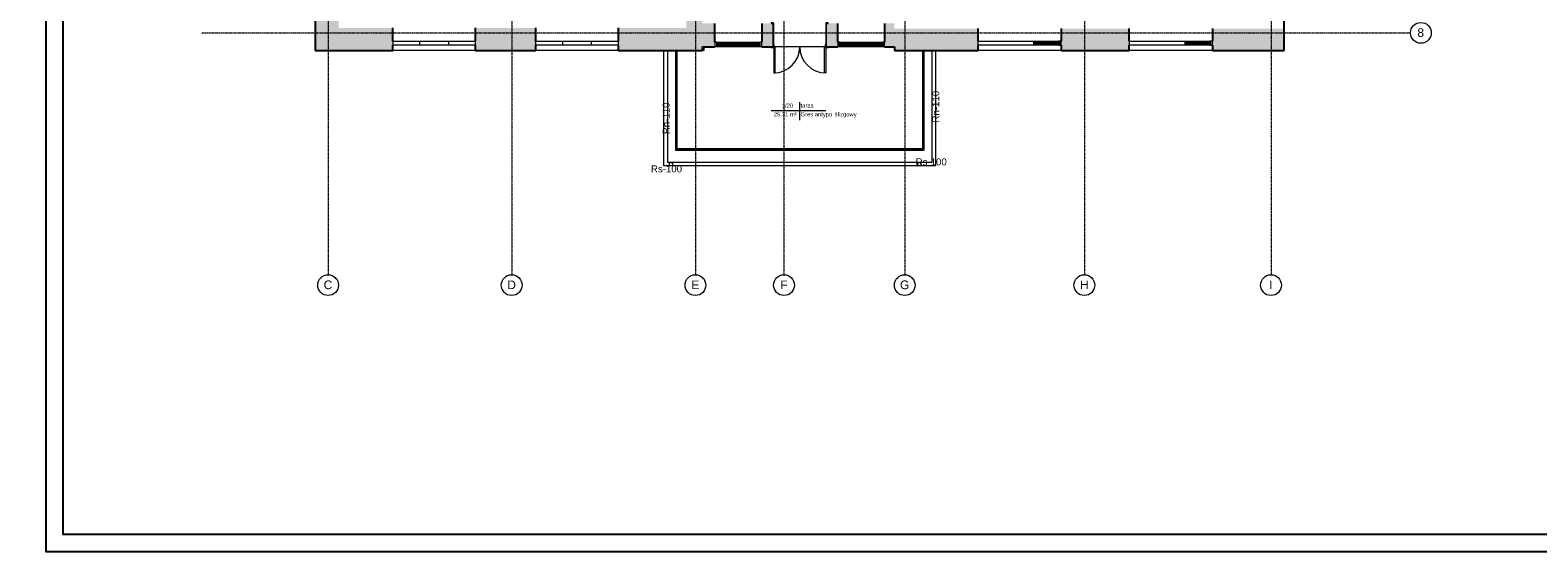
# Model space of a CAD drawing. Header units: inches. Extents: x -112469 to 885939, y -131046 to 286269.
# Tile 62 of 138: x 69519 to 113091, y -130419 to -115350. Entities that reach past the tile are written whole.
import ezdxf

# ---------------------------------------------------------------- set-up
doc = ezdxf.new("R2010")
doc.units = ezdxf.units.IN
doc.header["$MEASUREMENT"] = 0
doc.linetypes.add('Linia siatki', pattern=[0.9925, 0.47, -0.2175, 0.0875, -0.2175])
for name, color, linetype, lineweight in [('_IS_CO zasilenie', 1, 'Continuous', 30), ('A-AREA', 251, 'Continuous', 9), ('A-AREA-IDEN', 251, 'Continuous', 9), ('A-DETL-THIN', 251, 'Continuous', 9), ('A-DOOR', 251, 'Continuous', 9), ('A-DOOR-FRAM', 251, 'Continuous', 18), ('A-FLOR', 251, 'Continuous', 9), ('A-FLOR-HRAL', 251, 'Continuous', 9), ('A-GLAZ', 251, 'Continuous', 9), ('A-WALL', 251, 'Continuous', 9), ('A-WALL-PATT', 254, 'Continuous', 25), ('G-ANNO-TEXT', 251, 'Continuous', 9), ('S-GRID', 251, 'Continuous', 9), ('S-GRID-IDEN', 251, 'Continuous', 9)]:
    doc.layers.add(name, color=color, linetype=linetype, lineweight=lineweight)
doc.styles.add('Arial', font='arial.ttf', dxfattribs={"height": 25})
doc.styles.add('Arial_1', font='arial.ttf', dxfattribs={"height": 12})
doc.styles.add('Arial_5', font='arial.ttf', dxfattribs={"height": 20})
doc.styles.add('Arial_9', font='arial.ttf', dxfattribs={"height": 0.25})
doc.styles.add('Arial_B', font='arial.ttf', dxfattribs={"height": 0.25})

# ---------------------------------------------------------------- blocks, each defined once
blk = doc.blocks.new('Etyk_pom_1_mala - Etyk_pom_1_mala-219433-4_Poziom piętra')
at = {"layer": 'A-AREA-IDEN'}
for p, q in [((-0.096, 0.144), (-0.096, -0.378)), ((-0.915, -0.101), (0.666, -0.101))]:
    blk.add_line(p, q, dxfattribs=at)
blk = doc.blocks.new('Siatka - M_Symbol siatki - okrąg-11506-4_Poziom piętra')
at = {"layer": 'S-GRID-IDEN'}
blk.add_circle((0, 0), 0.3, dxfattribs=at)
blk = doc.blocks.new('Aluminum_2 szybowe - 160x140-603551-4_Poziom piętra')
at = {"layer": 'A-GLAZ'}
for p, q in [((-137.2, 20.2), (22.8, 20.2)), ((-137.2, 8.7), (-137.2, 20.2)), ((22.8, 8.7), (-137.2, 8.7)), ((22.8, 20.2), (22.8, 8.7))]:
    blk.add_line(p, q, dxfattribs=at)
blk = doc.blocks.new('Aluminum_2 szybowe - 160x140-V3-4_Poziom piętra')
at = {"layer": 'A-GLAZ'}
for p, q in [((-137.2, 19.2), (22.8, 19.2)), ((-137.2, 7.7), (-137.2, 19.2)), ((22.8, 7.7), (-137.2, 7.7)), ((22.8, 19.2), (22.8, 7.7))]:
    blk.add_line(p, q, dxfattribs=at)
blk = doc.blocks.new('Aluminum_2 szybowe - 160x140-603873-4_Poziom piętra')
at = {"layer": 'A-GLAZ', "lineweight": 18}
for p, q in [((-132.1, 19.2), (-134.6, 19.2)), ((-134.6, 7.7), (-132.1, 7.7)), ((-132.1, 14.7), (-132.1, 19.2)), ((-132.1, 7.7), (-132.1, 12.2))]:
    blk.add_line(p, q, dxfattribs=at)
at = {"layer": 'A-GLAZ'}
for p, q in [((-132.1, 19.2), (-59.7, 19.2)), ((-59.7, 7.7), (-132.1, 7.7))]:
    blk.add_line(p, q, dxfattribs=at)
blk = doc.blocks.new('Typ poręczy górnej - Górna poręcz_wewnętrzny_-V2-4_Poziom piętra')
at = {"layer": 'A-FLOR-HRAL'}
for p, q in [((16161.6, -10415.7), (16161.6, -10703.7)), ((16165.6, -10415.7), (16165.6, -10699.7)), ((16876.6, -10699.7), (16876.6, -10415.7)), ((16880.6, -10703.7), (16880.6, -10415.7)), ((16161.6, -10703.7), (16880.6, -10703.7)), ((16165.6, -10699.7), (16876.6, -10699.7))]:
    blk.add_line(p, q, dxfattribs=at)
blk = doc.blocks.new('Typ poręczy górnej - Górna poręcz_wewnętrzny_-564454-4_Poziom piętra')
at = {"layer": 'A-FLOR-HRAL'}
for p, q in [((16161.6, -10415.7), (16161.6, -10703.7)), ((16165.6, -10699.7), (16165.6, -10415.7)), ((16876.6, -10415.7), (16876.6, -10699.7)), ((16880.6, -10703.7), (16880.6, -10415.7)), ((16161.6, -10703.7), (16880.6, -10703.7)), ((16876.6, -10699.7), (16165.6, -10699.7))]:
    blk.add_line(p, q, dxfattribs=at)
for points, knots in [([(16163.4, -10701.9), (16163.4, -10701.9), (16163.5, -10701.8), (16163.6, -10701.7), (16163.7, -10701.6), (16163.8, -10701.5), (16163.9, -10701.5)], [0.46272837, 0.46272837, 0.46272837, 0.46272837, 0.47916667, 0.5, 0.52083333, 0.53727163, 0.53727163, 0.53727163, 0.53727163]), ([(16878.9, -10702), (16878.9, -10702), (16878.8, -10701.9), (16878.8, -10701.8), (16878.6, -10701.7), (16878.5, -10701.6), (16878.4, -10701.5), (16878.4, -10701.5)], [0.45538168, 0.45538168, 0.45538168, 0.45538168, 0.45833333, 0.47916667, 0.5, 0.52083333, 0.53727163, 0.53727163, 0.53727163, 0.53727163])]:
    blk.add_open_spline(points, degree=3, knots=knots, dxfattribs=at)
blk = doc.blocks.new('Aluminum_1 szybowe - Okno w piwnicy 135_145-541561-4_Poziom piętra')
at = {"layer": 'A-GLAZ', "lineweight": 18}
for p, q in [((-132.1, 34.1), (-137.2, 34.1)), ((-137.2, 34.1), (-137.2, 22.7)), ((-137.2, 22.7), (-132.1, 22.7)), ((-132.1, 22.7), (-132.1, 34.1)), ((-7.2, 29.7), (-132.1, 29.7)), ((-132.1, 29.7), (-132.1, 27.1)), ((-132.1, 27.1), (-7.2, 27.1)), ((-2.2, 34.1), (-7.2, 34.1)), ((-7.2, 34.1), (-7.2, 22.7)), ((-7.2, 27.1), (-7.2, 29.7)), ((-7.2, 22.7), (-2.2, 22.7)), ((-2.2, 22.7), (-2.2, 34.1))]:
    blk.add_line(p, q, dxfattribs=at)
at = {"layer": 'A-GLAZ'}
for p, q in [((-132.1, 34.1), (-7.2, 34.1)), ((-7.2, 22.7), (-132.1, 22.7))]:
    blk.add_line(p, q, dxfattribs=at)
blk = doc.blocks.new('Drzwi-zewnętrzne-dwuskrzydłowe-przeszklone-okleina drewniana - 1500 x 2400mm-541410-4_Poziom piętra')
at = {"layer": 'A-DOOR', "lineweight": 18}
for p, q in [((-75, 33.6825), (-75, 108.6825)), ((-75, 108.6825), (-71.5, 108.6825)), ((-71.5, 108.6825), (-71.5, 33.6825)), ((75, 108.6825), (71.5, 108.6825)), ((71.5, 108.6825), (71.5, 33.6825)), ((75, 33.6825), (75, 108.6825)), ((-71.5, 33.6825), (-75, 33.6825)), ((71.5, 33.6825), (75, 33.6825))]:
    blk.add_line(p, q, dxfattribs=at)
at = {"layer": 'A-DOOR'}
for p, q in [((-75.635, 35.6825), (-82.135, 35.6825)), ((-82.135, 35.6825), (-82.135, 33.6825)), ((-82.135, 33.6825), (-75.635, 33.6825)), ((-75.635, 33.6825), (-75.635, 35.6825)), ((82.135, 35.6825), (75.635, 35.6825)), ((75.635, 35.6825), (75.635, 33.6825)), ((75.635, 33.6825), (82.135, 33.6825)), ((82.135, 33.6825), (82.135, 35.6825)), ((-75.635, -34.3175), (-82.135, -34.3175)), ((-82.135, -34.3175), (-82.135, -36.3175)), ((-82.135, -36.3175), (-75.635, -36.3175)), ((-75.635, -36.3175), (-75.635, -34.3175)), ((82.135, -34.3175), (75.635, -34.3175)), ((75.635, -34.3175), (75.635, -36.3175)), ((75.635, -36.3175), (82.135, -36.3175)), ((82.135, -36.3175), (82.135, -34.3175))]:
    blk.add_line(p, q, dxfattribs=at)
for centre, start, end in [((-75, 33.6825), 0, 90), ((75, 33.6825), 90, 180)]:
    blk.add_arc(centre, 75, start, end, dxfattribs=at)
at = {"layer": 'A-DOOR-FRAM'}
for p, q in [((-75, 33.6825), (-77.5, 33.6825)), ((-77.5, 33.6825), (-77.5, -34.3175)), ((-75, 30.1825), (-75, 33.6825)), ((-73.73, 30.1825), (-75, 30.1825)), ((-75, -34.3175), (-75, 26.69)), ((-75, 26.69), (-73.73, 26.69)), ((-73.73, 26.69), (-73.73, 30.1825)), ((75, 30.1825), (73.73, 30.1825)), ((73.73, 30.1825), (73.73, 26.69)), ((73.73, 26.69), (75, 26.69)), ((75, 33.6825), (75, 30.1825)), ((77.5, 33.6825), (75, 33.6825)), ((75, 26.69), (75, -34.3175)), ((77.5, -34.3175), (77.5, 33.6825)), ((-77.5, -34.3175), (-75, -34.3175)), ((75, -34.3175), (77.5, -34.3175))]:
    blk.add_line(p, q, dxfattribs=at)
blk = doc.blocks.new('Aluminum_1 szybowe - Okno 240_265 p_85-591871-4_Poziom piętra')
at = {"layer": 'A-GLAZ', "lineweight": 18}
for p, q in [((-132.1, 19.2), (-137.2, 19.2)), ((-137.2, 19.2), (-137.2, 7.7)), ((-137.2, 7.7), (-132.1, 7.7)), ((-132.1, 7.7), (-132.1, 19.2)), ((-57.2, 14.7), (-132.1, 14.7)), ((-132.1, 14.7), (-132.1, 12.2)), ((-132.1, 12.2), (-57.2, 12.2))]:
    blk.add_line(p, q, dxfattribs=at)
at = {"layer": 'A-GLAZ'}
for p, q in [((-129.5, 19.2), (-57.2, 19.2)), ((-57.2, 7.7), (-129.5, 7.7))]:
    blk.add_line(p, q, dxfattribs=at)
blk = doc.blocks.new('PIĘTRO')
at = {"layer": 'A-WALL-PATT', "lineweight": 9}
h = blk.add_hatch(color=251, dxfattribs=at)
h.paths.add_polyline_path([(13042.2, -15831.43), (13042.2, -7291.43), (12582.2, -7291.43), (12582.2, -15831.43), (12692.14, -15831.43)])
h.paths.add_polyline_path([(12692.44, -5841.43), (13042.2, -5841.43), (13042.2, 198.57), (12582.2, 198.57), (12582.2, -1965.08), (12588.55, -1965.08), (12588.55, -1985.08), (12582.2, -1985.08), (12582.2, -2105.08), (12588.55, -2105.08), (12588.55, -2125.08), (12582.2, -2125.08), (12582.2, -5841.43), (12641.41, -5841.43)])
h = blk.add_hatch(color=251, dxfattribs=at)
h.paths.add_polyline_path([(1852.2, -15831.43), (2532.2, -15831.43), (2532.2, -7419.73), (1852.2, -7419.73), (1852.2, -9148.85)])
h.paths.add_polyline_path([(1852.2, -5519.73), (2532.2, -5519.73), (2532.2, -101.43), (1852.2, -101.43), (1852.2, -2768.94)])
h = blk.add_hatch(color=251, dxfattribs=at)
h.paths.add_polyline_path([(7442.2, -15831.43), (7442.2, -15181.43), (6476.8, -15181.43), (6476.8, -15831.43)])
h.paths.add_polyline_path([(4102.2, -15831.43), (4102.2, -15181.43), (2532.2, -15181.43), (2532.2, -15831.43)])
h = blk.add_hatch(color=251, dxfattribs=at)
h.paths.add_polyline_path([(12083.76, -15831.43), (12582.2, -15831.43), (12582.2, -15181.43), (10606.8, -15181.43), (10606.8, -15831.43), (11880.97, -15831.43)])
h.paths.add_polyline_path([(8230.71, -15831.43), (8232.2, -15831.43), (8232.2, -15181.43), (7442.2, -15181.43), (7442.2, -15831.43)])
h = blk.add_hatch(color=251, dxfattribs=at)
h.paths.add_polyline_path([(18592.2, -15731.43), (18592.2, -15051.43), (18307.2, -15051.43), (18307.2, -15731.43)])
h.paths.add_polyline_path([(16632.2, -15731.43), (16957.2, -15731.43), (16957.2, -15051.43), (16632.2, -15051.43), (16632.2, -15706.03)])
h.paths.add_polyline_path([(13395.91, -15731.43), (13407.2, -15731.43), (13407.2, -15051.43), (13042.2, -15051.43), (13042.2, -15731.43), (13097.72, -15731.43)])
h.paths.add_polyline_path([(15035.85, -15731.43), (15082.2, -15731.43), (15082.2, -15051.43), (14757.2, -15051.43), (14757.2, -15731.43)])
h = blk.add_hatch(color=251, dxfattribs=at)
h.paths.add_polyline_path([(23412.2, -15831.43), (24072.2, -15831.43), (24072.2, -15201.43), (23412.2, -15201.43), (23412.2, -15681.43)])
h.paths.add_polyline_path([(18775.9, -15831.43), (21012.2, -15831.43), (21012.2, -15201.43), (18592.2, -15201.43), (18592.2, -15831.43)])
h = blk.add_hatch(color=251, dxfattribs=at)
h.paths.add_polyline_path([(27782.2, -15831.43), (29852.2, -15831.43), (29852.2, -15201.43), (27782.2, -15201.43), (27782.2, -15681.43)])
h.paths.add_polyline_path([(25382.2, -15831.43), (25382.2, -15201.43), (24072.2, -15201.43), (24072.2, -15831.43), (24454.07, -15831.43)])
at = {"layer": 'A-AREA', "color": 251}
for p, q in [((12032.2, -15831.43), (12032.2, -19061.43)), ((19682.2, -19061.43), (19682.2, -15831.43)), ((12032.2, -19061.43), (19682.2, -19061.43))]:
    blk.add_line(p, q, dxfattribs=at)
at = {"layer": 'A-DETL-THIN', "color": 251}
for p, q in [((11932.2, -19161.43), (11932.2, -15829.18)), ((19782.2, -15831.43), (19782.2, -19161.43)), ((19782.2, -19161.43), (11932.2, -19161.43))]:
    blk.add_line(p, q, dxfattribs=at)
for centre in [(12135.44, -19117.14), (19315.44, -19117.14)]:
    blk.add_circle(centre, 50, dxfattribs=at)
at = {"layer": 'A-FLOR', "color": 251}
for p, q in [((12032.2, -15831.43), (12032.2, -19061.43)), ((13082.2, -15829.18), (13042.2, -15829.18)), ((13082.2, -15731.43), (13082.2, -15829.18)), ((16572.2, -15731.43), (15142.2, -15731.43)), ((19682.2, -19061.43), (19682.2, -15831.43)), ((12032.2, -19061.43), (19682.2, -19061.43))]:
    blk.add_line(p, q, dxfattribs=at)
at = {"layer": 'A-WALL', "color": 251, "lineweight": 25}
for p, q in [((1852.2, -7419.73), (1852.2, -15831.43)), ((29852.2, -15831.43), (29852.2, -7476.43)), ((4102.2, -15567.13), (4102.2, -15181.43)), ((6476.8, -15181.43), (6476.8, -15567.13)), ((8232.2, -15567.13), (8232.2, -15181.43)), ((10606.8, -15181.43), (10606.8, -15567.13)), ((13407.2, -15591.73), (13407.2, -15051.43)), ((14757.2, -15051.43), (14757.2, -15591.73)), ((16957.2, -15591.73), (16957.2, -15051.43)), ((18307.2, -15051.43), (18307.2, -15591.73)), ((21012.2, -15567.13), (21012.2, -15201.43)), ((23412.2, -15201.43), (23412.2, -15567.13)), ((25382.2, -15567.13), (25382.2, -15201.43)), ((27782.2, -15201.43), (27782.2, -15567.13)), ((4102.2, -15831.43), (4102.2, -15681.43)), ((6476.8, -15681.43), (6476.8, -15831.43)), ((8232.2, -15831.43), (8232.2, -15681.43)), ((10606.8, -15681.43), (10606.8, -15831.43)), ((21012.2, -15831.43), (21012.2, -15681.43)), ((23412.2, -15681.43), (23412.2, -15831.43)), ((25382.2, -15831.43), (25382.2, -15681.43)), ((27782.2, -15681.43), (27782.2, -15831.43)), ((1852.2, -15831.43), (4102.2, -15831.43)), ((6476.8, -15831.43), (8232.2, -15831.43)), ((10606.8, -15831.43), (13042.2, -15831.43)), ((13042.2, -15831.43), (13042.2, -15731.43)), ((13042.2, -15731.43), (13407.2, -15731.43)), ((13407.2, -15731.43), (13407.2, -15706.03)), ((14757.2, -15706.03), (14757.2, -15731.43)), ((14757.2, -15731.43), (15035.85, -15731.43)), ((16678.55, -15731.43), (16957.2, -15731.43)), ((16957.2, -15731.43), (16957.2, -15706.03)), ((18307.2, -15706.03), (18307.2, -15731.43)), ((18307.2, -15731.43), (18592.2, -15731.43)), ((18592.2, -15731.43), (18592.2, -15831.43)), ((18592.2, -15831.43), (21012.2, -15831.43)), ((23412.2, -15831.43), (25382.2, -15831.43)), ((27782.2, -15831.43), (29852.2, -15831.43))]:
    blk.add_line(p, q, dxfattribs=at)
at = {"layer": 'A-WALL', "color": 251}
for p, q in [((6476.8, -15831.43), (4102.2, -15831.43)), ((10606.8, -15831.43), (8232.2, -15831.43)), ((14757.2, -15731.43), (13407.2, -15731.43)), ((18307.2, -15731.43), (16957.2, -15731.43)), ((23412.2, -15831.43), (21012.2, -15831.43)), ((27782.2, -15831.43), (25382.2, -15831.43))]:
    blk.add_line(p, q, dxfattribs=at)
at = {"layer": 'S-GRID', "color": 251, "linetype": 'Linia siatki'}
for p, q in [((2227.2, 3814.58), (2227.2, -22310.93)), ((7532.2, 3814.58), (7532.2, -22310.93)), ((12842.2, 3814.58), (12842.2, -22310.93)), ((15402.2, 3814.58), (15402.2, -22310.93)), ((18892.2, 3814.58), (18892.2, -22310.93)), ((24082.2, 3814.58), (24082.2, -22310.93)), ((29477.2, 3814.58), (29477.2, -22310.93)), ((-1420.75, -15323.93), (33508.1, -15323.93))]:
    blk.add_line(p, q, dxfattribs=at)
at = {"layer": 'A-AREA-IDEN', "color": 251, "xscale": 999.9999999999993, "yscale": 999.9999999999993, "zscale": 999.9999999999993}
blk.add_blockref('Etyk_pom_1_mala - Etyk_pom_1_mala-219433-4_Poziom piętra', (15941.68, -17466.88), dxfattribs=at)
at = {"layer": 'A-DOOR', "color": 251, "xscale": 10, "yscale": 10, "zscale": 10, "rotation": 180}
blk.add_blockref('Drzwi-zewnętrzne-dwuskrzydłowe-przeszklone-okleina drewniana - 1500 x 2400mm-541410-4_Poziom piętra', (15857.2, -15394.6), dxfattribs=at)
at = {"layer": 'A-FLOR-HRAL', "color": 251, "xscale": 10, "yscale": 10, "zscale": 10}
for name in ['Typ poręczy górnej - Górna poręcz_wewnętrzny_-V2-4_Poziom piętra', 'Typ poręczy górnej - Górna poręcz_wewnętrzny_-564454-4_Poziom piętra']:
    blk.add_blockref(name, (-149354.02, 88325.72), dxfattribs=at)
at = {"layer": 'A-GLAZ', "color": 251, "xscale": 10, "yscale": 10, "zscale": 10, "rotation": 180}
for name, p in [('Aluminum_2 szybowe - 160x140-603551-4_Poziom piętra', (4330.6, -15479.87)), ('Aluminum_2 szybowe - 160x140-603551-4_Poziom piętra', (5105.2, -15479.87)), ('Aluminum_2 szybowe - 160x140-603551-4_Poziom piętra', (8460.6, -15479.87)), ('Aluminum_2 szybowe - 160x140-603551-4_Poziom piętra', (9235.2, -15479.87)), ('Aluminum_1 szybowe - Okno w piwnicy 135_145-541561-4_Poziom piętra', (13385.6, -15364.87)), ('Aluminum_1 szybowe - Okno w piwnicy 135_145-541561-4_Poziom piętra', (16935.6, -15364.87)), ('Aluminum_2 szybowe - 160x140-V3-4_Poziom piętra', (21240.6, -15489.87)), ('Aluminum_2 szybowe - 160x140-603873-4_Poziom piętra', (22015.2, -15489.87)), ('Aluminum_1 szybowe - Okno 240_265 p_85-591871-4_Poziom piętra', (22040.6, -15489.87)), ('Aluminum_2 szybowe - 160x140-V3-4_Poziom piętra', (25610.6, -15489.87)), ('Aluminum_2 szybowe - 160x140-603873-4_Poziom piętra', (26385.2, -15489.87)), ('Aluminum_1 szybowe - Okno 240_265 p_85-591871-4_Poziom piętra', (26410.6, -15489.87))]:
    blk.add_blockref(name, p, dxfattribs=at)
at = {"layer": 'A-AREA-IDEN', "color": 251, "char_height": 120, "attachment_point": 1, "style": 'Arial_1'}
for s, insert, width in [('1/20', (15339.77, -17365.17), 424.8944), ('taras', (15882.56, -17365.17), 489.0294), ('25.31 m²', (15108.41, -17616.88), 857.8056), ('Gres antypo', (15882.56, -17616.88), 1194.5144), ('ślizgowy', (16868.13, -17616.88), 817.7212)]:
    blk.add_mtext(s, dxfattribs=dict(at, insert=insert, width=width))
at = {"layer": 'G-ANNO-TEXT', "color": 251, "char_height": 200, "width": 1130.3794, "attachment_point": 1, "rotation": 90, "style": 'Arial_5'}
for insert in [(11895.86, -18250.82), (19688.59, -17914.27)]:
    blk.add_mtext('Rn-110', dxfattribs=dict(at, insert=insert))
at = {"layer": 'G-ANNO-TEXT', "color": 251, "char_height": 200, "width": 1114.3456, "attachment_point": 1, "style": 'Arial_5'}
for insert in [(11555.69, -19153.41), (19206.84, -18950.16)]:
    blk.add_mtext('Rs-100', dxfattribs=dict(at, insert=insert))
at = {"layer": 'S-GRID-IDEN', "color": 251, "char_height": 250, "attachment_point": 1, "style": 'Arial', "bg_fill": 3, "box_fill_scale": 1.25, "bg_fill_color": 256, "bg_fill_true_color": 13158600, "bg_fill_transparency": 0}
for s, insert, width in [('\\fArial|b0|i0|c238|p34|;8', (33706.02, -15192.81), 232.4894), ('\\fArial|b0|i0|c238|p34|;C', (2098.32, -22477.35), 304.6412), ('\\fArial|b0|i0|c238|p34|;D', (7403.32, -22477.35), 304.6412), ('\\fArial|b0|i0|c238|p34|;E', (12723.32, -22477.35), 280.5906), ('\\fArial|b0|i0|c238|p34|;F', (15293.32, -22477.35), 256.54), ('\\fArial|b0|i0|c238|p34|;G', (18753.32, -22477.35), 328.6919), ('\\fArial|b0|i0|c238|p34|;H', (23953.32, -22477.35), 304.6412), ('\\fArial|b0|i0|c238|p34|;I', (29424.32, -22477.35), 120.2531)]:
    blk.add_mtext(s, dxfattribs=dict(at, insert=insert, width=width))
at = {"layer": 'S-GRID-IDEN', "color": 251, "xscale": 999.9999999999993, "yscale": 999.9999999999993, "zscale": 999.9999999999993}
for p, rotation in [((33808.1, -15323.93), 269.9999999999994), ((2227.2, -22610.93), 180), ((7532.2, -22610.93), 180), ((12842.2, -22610.93), 180), ((15402.2, -22610.93), 180), ((18892.2, -22610.93), 180), ((24082.2, -22610.93), 180), ((29477.2, -22610.93), 180)]:
    blk.add_blockref('Siatka - M_Symbol siatki - okrąg-11506-4_Poziom piętra', p, dxfattribs=dict(at, rotation=rotation))

msp = doc.modelspace()

# ---------------------------------------------------------------- block references
at = {"layer": '_IS_CO zasilenie', "ltscale": 10}
msp.add_blockref('PIĘTRO', (75903, -100104), dxfattribs=at)

# ---------------------------------------------------------------- next in the draw order: linework, layer by layer
for points in [[(69978, -88419), (169978, -88419), (169978, -130419), (69978, -130419)], [(70478, -88919), (169478, -88919), (169478, -129919), (70478, -129919)]]:
    msp.add_lwpolyline(points, close=True)

# ---------------------------------------------------------------- next in the draw order: texts
at = {"char_height": 390, "attachment_point": 1}
for s, insert, width, style in [('\\pi1693.11987;FUNDACJA GRAMY Z TOBĄ', (-45247, -118766), 10779.21, 'Arial_B'), ('\\pi1693.11987;FUNDACJA GRAMY Z TOBĄ', (39678, -118766), 10779.21, 'Arial_B'), ('\\pi297.62855;UL. PIETRASZKI \\pi297.62855;15 25-822 KIELCE', (-42364, -119461), 4767.14, 'Arial_9'), ('\\pi297.62855;UL. PIETRASZKI \\pi297.62855;15 25-822 KIELCE', (42562, -119461), 4767.14, 'Arial_9')]:
    msp.add_mtext(s, dxfattribs=dict(at, insert=insert, width=width, style=style))

doc.saveas('drawing.dxf')
